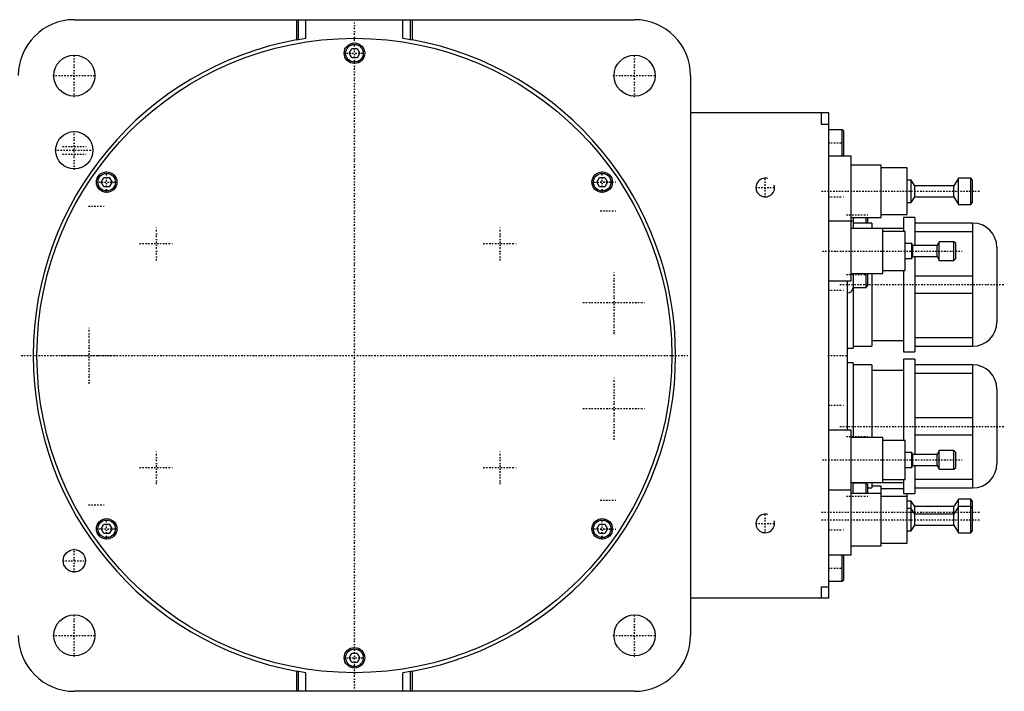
# Model space of a CAD drawing. Extents: x -502 to 174, y -90 to 90.
# Tile 4 of 4: x -90 to 174, y -90 to 90. Entities that reach past the tile are written whole.
import ezdxf

# ---------------------------------------------------------------- set-up
doc = ezdxf.new("R2010")
doc.units = 0
doc.linetypes.add('CENTER', pattern=[1.5, 0.45, -0.5, 0.05, -0.5])
for name, color, linetype in [('AM_0', 7, 'CONTINUOUS'), ('AM_10', 7, 'CONTINUOUS'), ('AM_7', 7, 'CENTER')]:
    doc.layers.add(name, color=color, linetype=linetype)

msp = doc.modelspace()

# ---------------------------------------------------------------- linework, layer by layer
at = {"layer": 'AM_0', "color": 7, "linetype": 'CONTINUOUS'}
for p, q in [((-75, 90), (75, 90)), ((-15.5, 90), (-15.5, 84.59)), ((-15, 84.68), (-15, 90)), ((-13, 85.01), (-13, 90)), ((13, 85.01), (13, 90)), ((15, 84.68), (15, 90)), ((15.5, 90), (15.5, 84.59)), ((-15.5, 84.59), (-15, 84.68)), ((-15, 84.68), (-13, 85.01)), ((13, 85.01), (15, 84.68)), ((15, 84.68), (15.5, 84.59)), ((-1.44, 81), (-0.72, 82.25)), ((-0.72, 82.25), (0.72, 82.25)), ((0.72, 82.25), (1.44, 81)), ((-0.72, 79.75), (-1.44, 81)), ((0.72, 79.75), (-0.72, 79.75)), ((1.44, 81), (0.72, 79.75)), ((90, 75), (90, -75)), ((127, 65), (90, 65)), ((125, 65), (125, 62)), ((127, -65), (127, 65)), ((125, 62), (127, 62)), ((130.6, 60.5), (127, 60.5)), ((131, 60.1), (130.6, 60.5)), ((130.6, 53.5), (130.6, 60.5)), ((131, 53.9), (131, 60.1)), ((127, 53.5), (133, 53.5)), ((130.6, 53.5), (131, 53.9)), ((133, 20), (133, 53.5)), ((141, 51), (133, 51)), ((141, 37), (141, 51)), ((148, 50.25), (141, 50.25)), ((148, 37.75), (148, 50.25)), ((-67.79, 46.46), (-67.07, 47.71)), ((-67.07, 47.71), (-65.63, 47.71)), ((-65.63, 47.71), (-64.91, 46.46)), ((64.91, 46.46), (65.63, 47.71)), ((65.63, 47.71), (67.07, 47.71)), ((67.07, 47.71), (67.79, 46.46)), ((161.7, 47.5), (160.5, 45.5)), ((165, 47.5), (161.7, 47.5)), ((161.7, 40.5), (161.7, 47.5)), ((165.5, 47), (165, 47.5)), ((165, 40.5), (165, 47.5)), ((-67.07, 45.21), (-67.79, 46.46)), ((-65.63, 45.21), (-67.07, 45.21)), ((-64.91, 46.46), (-65.63, 45.21)), ((65.63, 45.21), (64.91, 46.46)), ((67.07, 45.21), (65.63, 45.21)), ((67.79, 46.46), (67.07, 45.21)), ((149.1, 47), (148, 47)), ((150, 45.5), (149.1, 47)), ((149.1, 41), (149.1, 47)), ((160.5, 45.5), (150, 45.5)), ((150, 42.5), (150, 45.5)), ((160.5, 42.5), (160.5, 45.5)), ((165.5, 41), (165.5, 47)), ((149.1, 41), (150, 42.5)), ((150, 42.5), (160.5, 42.5)), ((160.5, 42.5), (161.7, 40.5)), ((148, 41), (149.1, 41)), ((161.7, 40.5), (165, 40.5)), ((165, 40.5), (165.5, 41)), ((133, 37), (141, 37)), ((133.5, 37), (133.5, 34)), ((137, 35.5), (137, 37)), ((137.5, 35.5), (137.5, 37)), ((141, 37.75), (148, 37.75)), ((150, 37), (147, 37)), ((147, 37), (147, 33.27)), ((150, 37), (150, 29.51)), ((133.5, 36), (127, 36)), ((138.5, 35.5), (133.5, 35.5)), ((138.5, 35.5), (138.5, 34.02)), ((165.51, 35.5), (150, 35.5)), ((165.47, 35.5), (165.47, 2.5)), ((165.51, 35.5), (165.51, 2.5)), ((147, 34), (133, 34)), ((141.5, 22), (141.5, 34)), ((147.5, 33.25), (141.5, 33.25)), ((147.5, 22.75), (147.5, 33.25)), ((150, 33.23), (165.47, 33.23)), ((149.2, 30), (147.5, 30)), ((149.5, 29.5), (149.2, 30)), ((149.2, 26), (149.2, 30)), ((156, 29.5), (149.5, 29.5)), ((149.5, 26.5), (149.5, 29.5)), ((156.6, 30.5), (156, 29.5)), ((156, 26.5), (156, 29.5)), ((160.5, 30.5), (156.6, 30.5)), ((156.6, 25.5), (156.6, 30.5)), ((161, 30), (160.5, 30.5)), ((160.5, 25.5), (160.5, 30.5)), ((161, 26), (161, 30)), ((172, 29.01), (172, 8.99)), ((149.2, 26), (149.5, 26.5)), ((149.5, 26.5), (156, 26.5)), ((150, 26.51), (150, 1)), ((156, 26.5), (156.6, 25.5)), ((147.5, 26), (149.2, 26)), ((156.6, 25.5), (160.5, 25.5)), ((160.5, 25.5), (161, 26)), ((133, 22), (141.5, 22)), ((133.5, 22), (133.5, 2)), ((137, 18.25), (137, 22)), ((137.5, 18.75), (137.5, 22)), ((138.5, 22), (138.5, 2.5)), ((141.5, 22.75), (147.5, 22.75)), ((147, 22.75), (147, 1)), ((165.47, 21.27), (150, 21.27)), ((127, 20), (133, 20)), ((132, -20.02), (132, 20.02)), ((137, 18.25), (137.5, 18.75)), ((133.5, 18.25), (137, 18.25)), ((150, 16.73), (165.47, 16.73)), ((138.5, 4), (147, 4)), ((165.47, 4.77), (150, 4.77)), ((132, 2), (133.5, 2)), ((133.5, 2.5), (138.5, 2.5)), ((147, 1), (150, 1)), ((150, 2.5), (165.51, 2.5)), ((133.5, -2), (132, -2)), ((133.5, -2), (133.5, -22)), ((138.5, -2.5), (133.5, -2.5)), ((138.5, -2.5), (138.5, -22)), ((150, -1), (147, -1)), ((147, -1), (147, -22.75)), ((150, -1), (150, -26.51)), ((165.51, -2.5), (150, -2.5)), ((165.47, -2.5), (165.47, -35.5)), ((165.51, -2.5), (165.51, -35.5)), ((147, -4), (138.5, -4)), ((150, -4.77), (165.47, -4.77)), ((172, -8.99), (172, -29.01)), ((165.47, -16.73), (150, -16.73)), ((133, -20), (127, -20)), ((133, -53.5), (133, -20)), ((141.5, -22), (133, -22)), ((141.5, -34), (141.5, -22)), ((147.5, -22.75), (141.5, -22.75)), ((147.5, -33.25), (147.5, -22.75)), ((150, -21.27), (165.47, -21.27)), ((149.2, -26), (147.5, -26)), ((149.5, -26.5), (149.2, -26)), ((149.2, -30), (149.2, -26)), ((156.6, -25.5), (156, -26.5)), ((160.5, -25.5), (156.6, -25.5)), ((156.6, -30.5), (156.6, -25.5)), ((161, -26), (160.5, -25.5)), ((160.5, -30.5), (160.5, -25.5)), ((161, -30), (161, -26)), ((156, -26.5), (149.5, -26.5)), ((149.5, -29.5), (149.5, -26.5)), ((156, -29.5), (156, -26.5)), ((147.5, -30), (149.2, -30)), ((149.2, -30), (149.5, -29.5)), ((149.5, -29.5), (156, -29.5)), ((150, -29.51), (150, -37)), ((156, -29.5), (156.6, -30.5)), ((156.6, -30.5), (160.5, -30.5)), ((160.5, -30.5), (161, -30)), ((133, -34), (147, -34)), ((133.5, -37), (133.5, -34)), ((137, -34.17), (133.5, -34.17)), ((137.5, -34.67), (137, -34.17)), ((137, -37), (137, -34.17)), ((138.5, -34.02), (138.5, -35.5)), ((141.5, -33.25), (147.5, -33.25)), ((147, -33.27), (147, -37)), ((165.47, -33.23), (150, -33.23)), ((127, -36), (133, -36)), ((137.5, -37), (137.5, -34.67)), ((137.5, -35.5), (138.5, -35.5)), ((141, -35), (138.5, -35)), ((141, -51), (141, -35)), ((147, -35.75), (141, -35.75)), ((150, -35.5), (165.51, -35.5)), ((141, -37), (133, -37)), ((148, -37.75), (141, -37.75)), ((147, -37), (150, -37)), ((148, -50.25), (148, -36.99)), ((149.1, -39), (148, -39)), ((150, -40.5), (149.1, -39)), ((149.1, -47), (149.1, -39)), ((161.7, -38.5), (160.5, -40.5)), ((165, -38.5), (161.7, -38.5)), ((161.7, -47.5), (161.7, -38.5)), ((165.5, -39), (165, -38.5)), ((165, -47.5), (165, -38.5)), ((165.5, -47), (165.5, -39)), ((149.1, -41), (148, -41)), ((150, -42.5), (149.1, -41)), ((160.5, -40.5), (150, -40.5)), ((150, -45.5), (150, -40.5)), ((161.7, -40.5), (160.5, -42.5)), ((160.5, -45.5), (160.5, -40.5)), ((165, -40.5), (161.7, -40.5)), ((165.5, -41), (165, -40.5)), ((160.5, -42.5), (150, -42.5)), ((-67.79, -46.46), (-67.07, -45.21)), ((-67.07, -47.71), (-67.79, -46.46)), ((-67.07, -45.21), (-65.63, -45.21)), ((-65.63, -45.21), (-64.91, -46.46)), ((-64.91, -46.46), (-65.63, -47.71)), ((64.91, -46.46), (65.63, -45.21)), ((65.63, -47.71), (64.91, -46.46)), ((65.63, -45.21), (67.07, -45.21)), ((67.07, -45.21), (67.79, -46.46)), ((67.79, -46.46), (67.07, -47.71)), ((148, -47), (149.1, -47)), ((149.1, -47), (150, -45.5)), ((150, -45.5), (160.5, -45.5)), ((160.5, -45.5), (161.7, -47.5)), ((165, -47.5), (165.5, -47)), ((-65.63, -47.71), (-67.07, -47.71)), ((67.07, -47.71), (65.63, -47.71)), ((161.7, -47.5), (165, -47.5)), ((133, -51), (141, -51)), ((141, -50.25), (148, -50.25)), ((133, -53.5), (127, -53.5)), ((131, -53.9), (130.6, -53.5)), ((130.6, -60.5), (130.6, -53.5)), ((131, -60.1), (131, -53.9)), ((127, -60.5), (130.6, -60.5)), ((130.6, -60.5), (131, -60.1)), ((125, -62), (125, -65)), ((125, -62), (127, -62)), ((127, -65), (90, -65)), ((-1.44, -81), (-0.72, -79.75)), ((-0.72, -82.25), (-1.44, -81)), ((-0.72, -79.75), (0.72, -79.75)), ((0.72, -79.75), (1.44, -81)), ((1.44, -81), (0.72, -82.25)), ((0.72, -82.25), (-0.72, -82.25)), ((-15.5, -84.59), (-15.5, -90)), ((-15, -84.68), (-15.5, -84.59)), ((-15, -90), (-15, -84.68)), ((-13, -85.01), (-15, -84.68)), ((-13, -90), (-13, -85.01)), ((15, -84.68), (13, -85.01)), ((13, -90), (13, -85.01)), ((15.5, -84.59), (15, -84.68)), ((15, -90), (15, -84.68)), ((15.5, -84.59), (15.5, -90)), ((75, -90), (-75, -90))]:
    msp.add_line(p, q, dxfattribs=at)
for centre, radius in [((0, 0), 85), ((0, 81), 2.75), ((0, 81), 2.35), ((-75, 75), 5.5), ((75, 75), 5.5), ((-75, 55), 5), ((-66.35, 46.46), 2.75), ((-66.35, 46.46), 2.35), ((66.35, 46.46), 2.75), ((66.35, 46.46), 2.35), ((-66.35, -46.46), 2.75), ((-66.35, -46.46), 2.35), ((66.35, -46.46), 2.75), ((66.35, -46.46), 2.35), ((-75, -55), 3), ((-75, -75), 5.5), ((75, -75), 5.5), ((0, -81), 2.75), ((0, -81), 2.35)]:
    msp.add_circle(centre, radius, dxfattribs=at)
for centre, radius, start, end in [((-75, 75), 15, 90, 180), ((75, 75), 15, 0, 90), ((0, 0), 86, 100.3833, 259.6167), ((0, 0), 86, 280.3833, 79.6167), ((165.51, 29.01), 6.49, 0, 90), ((132, 18.25), 1.5, 270, 0), ((165.51, 8.99), 6.49, 270, 0), ((165.51, -8.99), 6.49, 0, 90), ((165.51, -29.01), 6.49, 270, 0), ((132, -34.17), 1.5, 0, 6.5884), ((-75, -75), 15, 180, 270), ((75, -75), 15, 270, 0)]:
    msp.add_arc(centre, radius, start, end, dxfattribs=at)
at = {"layer": 'AM_10', "color": 7, "linetype": 'CONTINUOUS'}
for centre in [(110, 45), (110, -45)]:
    msp.add_arc(centre, 2.5, 75, 15, dxfattribs=at)
at = {"layer": 'AM_7', "color": 4, "linetype": 'CENTER'}
for p, q in [((0, -89.25), (0, 89.25)), ((-75, 69.22), (-75, 80.78)), ((-2.89, 81), (2.89, 81)), ((75, 69.22), (75, 80.78)), ((-80.78, 75), (-69.22, 75)), ((69.22, 75), (80.78, 75)), ((-75, 49.75), (-75, 60.25)), ((-78.15, 56), (-71.85, 56)), ((126.8, 57), (131.2, 57)), ((-80.25, 55), (-69.75, 55)), ((-78.15, 54), (-71.85, 54)), ((-66.35, 43.57), (-66.35, 49.35)), ((66.35, 43.57), (66.35, 49.35)), ((110, 42.37), (110, 47.63)), ((-69.24, 46.46), (-63.46, 46.46)), ((63.46, 46.46), (69.24, 46.46)), ((65.8, 46.5), (70.2, 46.5)), ((107.38, 45), (112.62, 45)), ((125.08, 44), (167.43, 44)), ((126.8, 42.5), (131.31, 42.5)), ((-71.2, 40), (-66.8, 40)), ((65.8, 38.75), (70.2, 38.75)), ((131.72, 37.67), (137.78, 37.67)), ((-53, 25.48), (-53, 34.52)), ((39, 25.48), (39, 34.52)), ((-57.52, 30), (-48.48, 30)), ((34.48, 30), (43.52, 30)), ((125.3, 28), (162.7, 28)), ((69.57, 5.76), (69.57, 22.56)), ((131.72, 21.75), (137.78, 21.75)), ((130, 19), (174, 19)), ((126.8, 17.5), (131.31, 17.5)), ((61.17, 14.16), (77.97, 14.16)), ((-71, -7.56), (-71, 7.56)), ((-89.25, 0), (89.25, 0)), ((-78.56, 0), (-63.44, 0)), ((126.75, 0), (132.25, 0)), ((69.57, -22.56), (69.57, -5.76)), ((61.17, -14.16), (77.97, -14.16)), ((126.8, -13.3), (131.31, -13.3)), ((130, -19), (174, -19)), ((131.72, -21.75), (137.78, -21.75)), ((-53, -34.52), (-53, -25.48)), ((39, -34.52), (39, -25.48)), ((125.3, -28), (162.7, -28)), ((-57.52, -30), (-48.48, -30)), ((34.48, -30), (43.52, -30)), ((65.8, -38.75), (70.2, -38.75)), ((131.72, -37.67), (137.78, -37.67)), ((-71.2, -40), (-66.8, -40)), ((125.08, -42), (167.43, -42)), ((-66.35, -49.35), (-66.35, -43.57)), ((66.35, -49.35), (66.35, -43.57)), ((110, -47.63), (110, -42.37)), ((125.08, -44), (167.43, -44)), ((-69.24, -46.46), (-63.46, -46.46)), ((63.46, -46.46), (69.24, -46.46)), ((65.8, -46.5), (70.2, -46.5)), ((107.38, -45), (112.62, -45)), ((126.8, -46.7), (131.31, -46.7)), ((-75, -58.15), (-75, -51.85)), ((-78.15, -55), (-71.85, -55)), ((126.8, -57), (131.2, -57)), ((-75, -80.78), (-75, -69.22)), ((75, -80.78), (75, -69.22)), ((-80.78, -75), (-69.22, -75)), ((69.22, -75), (80.78, -75)), ((-2.89, -81), (2.89, -81))]:
    msp.add_line(p, q, dxfattribs=at)

doc.saveas('drawing.dxf')
